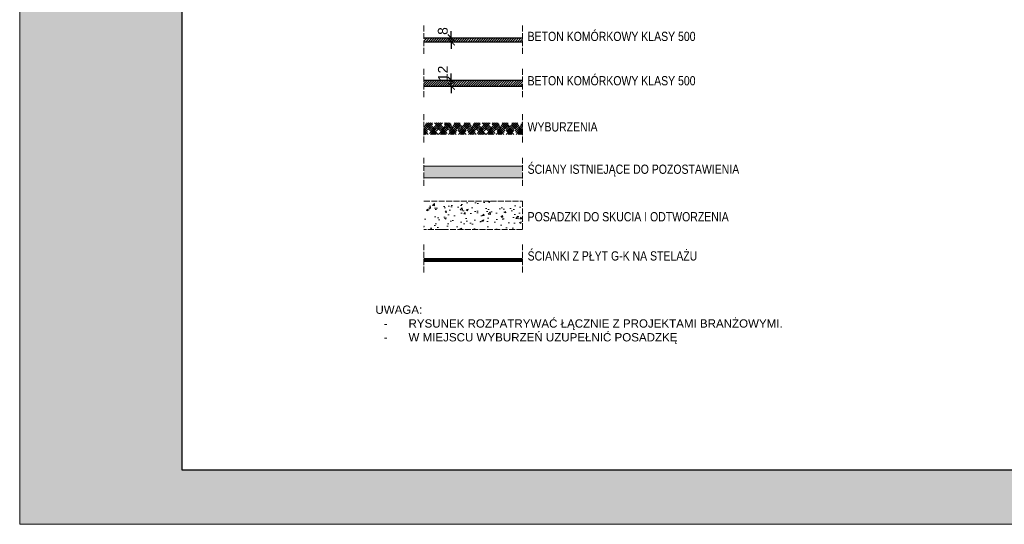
# Model space of a CAD drawing. Header units: millimetres. Extents: x 27795 to 53212, y -33906 to 41185.
# Tile 1 of 12: x 49630 to 51630, y -12883 to -11858. Entities that reach past the tile are written whole.
import ezdxf

# ---------------------------------------------------------------- set-up
doc = ezdxf.new("R2010")
doc.units = ezdxf.units.MM
doc.linetypes.add('ACAD_ISO02W100', pattern=[15, 12, -3])
doc.layers.get('0').update_dxf_attribs({"lineweight": 18})
doc.layers.get('Defpoints').update_dxf_attribs({"lineweight": 18})
for name, color, linetype, lineweight in [('BA_txs', 2, 'Continuous', 18), ('Cienka', 7, 'Continuous', 18), ('M_Teksty duże', 3, 'Continuous', 35), ('Niewidoczne', 160, 'ACAD_ISO02W100', 18), ('PG_WIDOKOWE_CIENKIE', 1, 'Continuous', 18), ('PG_ŚCIANY_DZIAŁOWE', 3, 'Continuous', 18), ('Przekrojowa', 60, 'Continuous', 18), ('WYBURZENIA', 160, 'Continuous', 30), ('Wymiarowa zewnętrzna', 50, 'Continuous', 18)]:
    doc.layers.add(name, color=color, linetype=linetype, lineweight=lineweight)
doc.styles.add('BIKTS', font='bikromsw.shx', dxfattribs={"width": 0.85})
doc.styles.add('MCAD_TD', font='arial.ttf')
doc.styles.get("Standard").update_dxf_attribs({"font": 'arial.ttf'})
doc.dimstyles.new('Styl 50', dxfattribs={"dimscale": 0, "dimtxt": 12.5, "dimasz": 8, "dimexe": 17.5, "dimexo": 0, "dimgap": 5, "dimtad": 1, "dimdec": 1, "dimtxsty": 'Standard', "dimblk": 'ARCHTICK', "dimcen": 6, "dimdle": 8, "dimadec": 0, "dimazin": 0, "dimtfac": 1, "dimtdec": 1, "dimtmove": 1, "dimatfit": 3, "dimldrblk": 'ARCHTICK', "dimfxl": 17.5, "dimfxlon": 1, "dimarcsym": 0})

# ---------------------------------------------------------------- blocks, each defined once
blk = doc.blocks.new('A$Cbebb417c')
at = {"true_color": 0xffffff}
h = blk.add_hatch(color=7, dxfattribs=at)
h.dxf.hatch_style = 1
h.paths.add_polyline_path([(0, 4200), (0, 0), (2970, 0), (2970, 4200)])
h.paths.add_polyline_path([(300, 100), (300, 4100), (2870, 4100), (2870, 100)], flags=16)
at = {"layer": 'Cienka', "color": 1}
for p, q in [((0, 0), (0, 4200)), ((2970, 0), (0, 0))]:
    blk.add_line(p, q, dxfattribs=at)
at = {"layer": 'Przekrojowa', "color": 18, "lineweight": 30, "true_color": 0x000000}
for p, q in [((300, 100), (300, 4100)), ((2870, 100), (300, 100))]:
    blk.add_line(p, q, dxfattribs=at)
blk = doc.blocks.new('_ArchTick')
at = {"color": 0, "linetype": 'ByBlock', "const_width": 0.15}
blk.add_lwpolyline([(-0.5, -0.5), (0.5, 0.5)], dxfattribs=at)
blk = doc.blocks.new('*D635')
at = {"layer": 'Defpoints', "color": 0, "transparency": 16777216}
for p in [(50451.2, -11895.3), (50506.7, -11895.3), (50451.2, -11903.3)]:
    blk.add_point(p, dxfattribs=at)
at = {"layer": 'Wymiarowa zewnętrzna', "color": 0, "lineweight": -2, "transparency": 16777216}
for p, q in [((50492.7, -11895.3), (50520.7, -11895.3)), ((50506.7, -11895.3), (50506.7, -11881.3)), ((50506.7, -11903.3), (50506.7, -11895.3)), ((50492.7, -11903.3), (50520.7, -11903.3)), ((50506.7, -11903.3), (50506.7, -11917.3))]:
    blk.add_line(p, q, dxfattribs=at)
at = {"layer": 'Wymiarowa zewnętrzna', "color": 0, "lineweight": -2, "transparency": 16777216, "xscale": 14, "yscale": 14, "zscale": 14}
for p, rotation in [((50506.7, -11895.3), 270), ((50506.7, -11903.3), 90)]:
    blk.add_blockref('_ArchTick', p, dxfattribs=dict(at, rotation=rotation))
at = {"layer": 'Wymiarowa zewnętrzna', "color": 0, "lineweight": 0, "transparency": 16777216, "insert": (50489.5, -11881.3), "char_height": 20, "attachment_point": 5, "rotation": 90}
blk.add_mtext('8', dxfattribs=at)
blk = doc.blocks.new('*D607')
at = {"layer": 'Defpoints', "color": 0, "transparency": 16777216}
for p in [(50451.2, -11981.3), (50451.2, -11993.3), (50506.7, -11981.3)]:
    blk.add_point(p, dxfattribs=at)
at = {"layer": 'Wymiarowa zewnętrzna', "color": 0, "lineweight": -2, "transparency": 16777216}
for p, q in [((50506.7, -11981.3), (50506.7, -11967.3)), ((50492.7, -11981.3), (50520.7, -11981.3)), ((50492.7, -11993.3), (50520.7, -11993.3)), ((50506.7, -11993.3), (50506.7, -11981.3)), ((50506.7, -11993.3), (50506.7, -12007.3))]:
    blk.add_line(p, q, dxfattribs=at)
at = {"layer": 'Wymiarowa zewnętrzna', "color": 0, "lineweight": -2, "transparency": 16777216, "xscale": 14, "yscale": 14, "zscale": 14}
for p, rotation in [((50506.7, -11981.3), 270), ((50506.7, -11993.3), 90)]:
    blk.add_blockref('_ArchTick', p, dxfattribs=dict(at, rotation=rotation))
at = {"layer": 'Wymiarowa zewnętrzna', "color": 0, "lineweight": 0, "transparency": 16777216, "insert": (50489.6, -11967.3), "char_height": 20, "attachment_point": 5, "rotation": 90}
blk.add_mtext('12', dxfattribs=at)

msp = doc.modelspace()

# ---------------------------------------------------------------- hatches: boundary and pattern name
at = {"true_color": 0x636466, "transparency": 33554610}
h = msp.add_hatch(dxfattribs=at)
h.set_pattern_fill('AR-CONC', color=251, scale=5.3)
h.set_pattern_definition([(50, (70083.074, 15375.627), (38.01479, -3.325863), [3.975, -43.725]), (355, (70083.074, 15375.627), (-7.35382, 39.866183), [3.18, -34.98]), (100.45144, (70086.24, 15375.35), (30.66097, 36.54032), [3.37823, -37.16053]), (46.1842, (70083.074, 15386.227), (56.56379, -8.77252), [5.9625, -65.5875]), (96.63564, (70087.79, 15385.496), (49.53708, 51.62829), [5.06735, -55.74083]), (351.18416, (70083.074, 15386.227), (49.53708, 51.62829), [4.77, -52.47]), (21, (70088.374, 15383.577), (31.636074, -21.3388), [3.975, -43.725]), (326, (70088.374, 15383.577), (12.895713, 38.432952), [3.18, -34.98]), (71.45144, (70091.01, 15381.8), (44.531786, 17.09415), [3.37823, -37.16053]), (37.5, (70083.074, 15375.627), (0.6444723, 17.643374), [0, -34.556, 0, -35.51, 0, -35.1125]), (7.5, (70083.074, 15375.627), (13.942685, 20.903821), [0, -20.246, 0, -33.761, 0, -13.3825]), (327.5, (70071.255, 15375.627), (28.292589, -1.195408), [0, -13.25, 0, -41.34, 0, -54.855]), (317.5, (70065.955, 15375.627), (30.908867, 5.305564), [0, -17.225, 0, -27.454, 0, -38.955])])
h.paths.add_polyline_path([(50651.17, -12226.41), (50451.17, -12226.41), (50451.17, -12284.41), (50651.17, -12284.41)])
at = {"layer": 'PG_WIDOKOWE_CIENKIE', "lineweight": 18}
h = msp.add_hatch(dxfattribs=at)
h.set_pattern_fill('LINE', scale=27, angle=45)
h.set_pattern_definition([(45, (75846.6663, 19994.1862), (-2.3864854, 2.3864854), [])])
h.paths.add_polyline_path([(50451.17, -11895.31), (50451.17, -11903.31), (50651.17, -11903.31), (50651.17, -11895.31)])
h = msp.add_hatch(dxfattribs=at)
h.set_pattern_fill('LINE', scale=27, angle=45)
h.set_pattern_definition([(45, (75846.6663, 19989.1862), (-2.3864854, 2.3864854), [])])
h.paths.add_polyline_path([(50651.17, -11981.31), (50451.17, -11981.31), (50451.17, -11993.31), (50651.17, -11993.31)])
at = {"layer": 'PG_ŚCIANY_DZIAŁOWE', "true_color": 0x939598, "transparency": 33554610}
h = msp.add_hatch(color=252, dxfattribs=at)
h.dxf.hatch_style = 1
h.paths.add_polyline_path([(50651.17, -12179.41), (50651.17, -12155.41), (50451.17, -12155.41), (50451.17, -12179.41)])
at = {"layer": 'WYBURZENIA', "lineweight": 18, "true_color": 0x636466, "transparency": 33554674}
h = msp.add_hatch(dxfattribs=at)
h.set_pattern_fill('HOUND', color=251, scale=1.8, angle=45)
h.set_pattern_definition([(45, (46406.978, -23406.7886), (6.0616729, 10.10278814), [45.72, -22.86]), (135, (46406.978, -23406.7886), (6.0616729, -10.10278814), [45.72, -22.86])])
h.paths.add_polyline_path([(50651.17, -12067.41), (50451.17, -12067.41), (50451.17, -12091.41), (50651.17, -12091.41)])

# ---------------------------------------------------------------- linework, layer by layer
for p, q in [((50451.17, -12155.41), (50651.17, -12155.41)), ((50451.17, -12179.41), (50651.17, -12179.41))]:
    msp.add_line(p, q)
at = {"layer": 'Niewidoczne', "color": 251, "true_color": 0x636466}
for p, q in [((50451.17, -11870.31), (50451.17, -11928.31)), ((50651.17, -11870.31), (50651.17, -11928.31)), ((50451.17, -11958.31), (50451.17, -12016.31)), ((50651.17, -11958.31), (50651.17, -12016.31)), ((50451.17, -12050.41), (50451.17, -12108.41)), ((50651.17, -12050.41), (50651.17, -12108.41)), ((50451.17, -12138.41), (50451.17, -12196.41)), ((50651.17, -12138.41), (50651.17, -12196.41)), ((50451.17, -12226.41), (50651.17, -12226.41)), ((50651.17, -12226.41), (50651.17, -12284.41)), ((50651.17, -12284.41), (50451.17, -12284.41)), ((50451.17, -12314.41), (50451.17, -12372.41)), ((50651.17, -12314.41), (50651.17, -12372.41))]:
    msp.add_line(p, q, dxfattribs=at)
at = {"layer": 'PG_WIDOKOWE_CIENKIE', "color": 18, "lineweight": 50, "true_color": 0x000000}
for p, q in [((50651.17, -12344.55), (50451.17, -12344.55)), ((50651.17, -12347.55), (50451.17, -12347.55))]:
    msp.add_line(p, q, dxfattribs=at)
at = {"layer": 'Wymiarowa zewnętrzna', "color": 18, "lineweight": 30, "true_color": 0x000000}
for p, q in [((50451.17, -11895.31), (50651.17, -11895.31)), ((50451.17, -11903.31), (50651.17, -11903.31)), ((50451.17, -11981.31), (50651.17, -11981.31)), ((50451.17, -11993.31), (50651.17, -11993.31))]:
    msp.add_line(p, q, dxfattribs=at)

# ---------------------------------------------------------------- block references
at = {"color": 51, "true_color": 0xf7f281, "xscale": 1.1, "yscale": 1.1, "zscale": 1.1}
msp.add_blockref('A$Cbebb417c', (49630.07, -12882.68), dxfattribs=at)

# ---------------------------------------------------------------- texts
at = {"layer": 'BA_txs', "color": 7, "char_height": 18.75, "width": 1587.5053, "attachment_point": 1, "style": 'BIKTS'}
for s, insert in [('BETON KOMÓRKOWY KLASY 500', (50661.67, -11882.85)), ('BETON KOMÓRKOWY KLASY 500', (50661.67, -11972.85)), ('WYBURZENIA', (50661.67, -12066.45)), ('ŚCIANY ISTNIEJĄCE DO POZOSTAWIENIA', (50661.67, -12152.45)), ('POSADZKI DO SKUCIA I ODTWORZENIA', (50661.67, -12248.95)), ('ŚCIANKI Z PŁYT G-K NA STELAŻU', (50661.67, -12328.45))]:
    msp.add_mtext(s, dxfattribs=dict(at, insert=insert))
at = {"layer": 'M_Teksty duże', "color": 7, "insert": (50352.55, -12438.6), "char_height": 16.8, "width": 1032.5439, "attachment_point": 1, "style": 'MCAD_TD'}
msp.add_mtext('UWAGA:\\P\\pi-50.4,l67.2,t67.2;-^IRYSUNEK ROZPATRYWAĆ ŁĄCZNIE Z PROJEKTAMI BRANŻOWYMI.\\P-^IW MIEJSCU WYBURZEŃ UZUPEŁNIĆ POSADZKĘ', dxfattribs=at)

# ---------------------------------------------------------------- dimensions: what is measured, and where the dimension line sits
at = {"layer": 'Wymiarowa zewnętrzna', "color": 7, "lineweight": 0}
for base, p1, p2, picture, middle in [((50506.67, -11895.31), (50451.17, -11903.31), (50451.17, -11895.31), '*D635', (50506.67, -11881.31)), ((50506.67, -11981.31), (50451.17, -11993.31), (50451.17, -11981.31), '*D607', (50506.67, -11967.31))]:
    dim = msp.add_linear_dim(base=base, p1=p1, p2=p2, angle=90, dimstyle='Styl 50', override={"dimscale": 1, "dimtxt": 20, "dimasz": 14, "dimexe": 14, "dimgap": 7, "dimdec": 0, "dimdle": 14, "dimtix": 1, "dimfxl": 14}, dxfattribs=at)
    dim.commit()
    dim.dimension.update_dxf_attribs({"geometry": picture, "text_midpoint": middle, "dimtype": 160})

doc.saveas('drawing.dxf')
